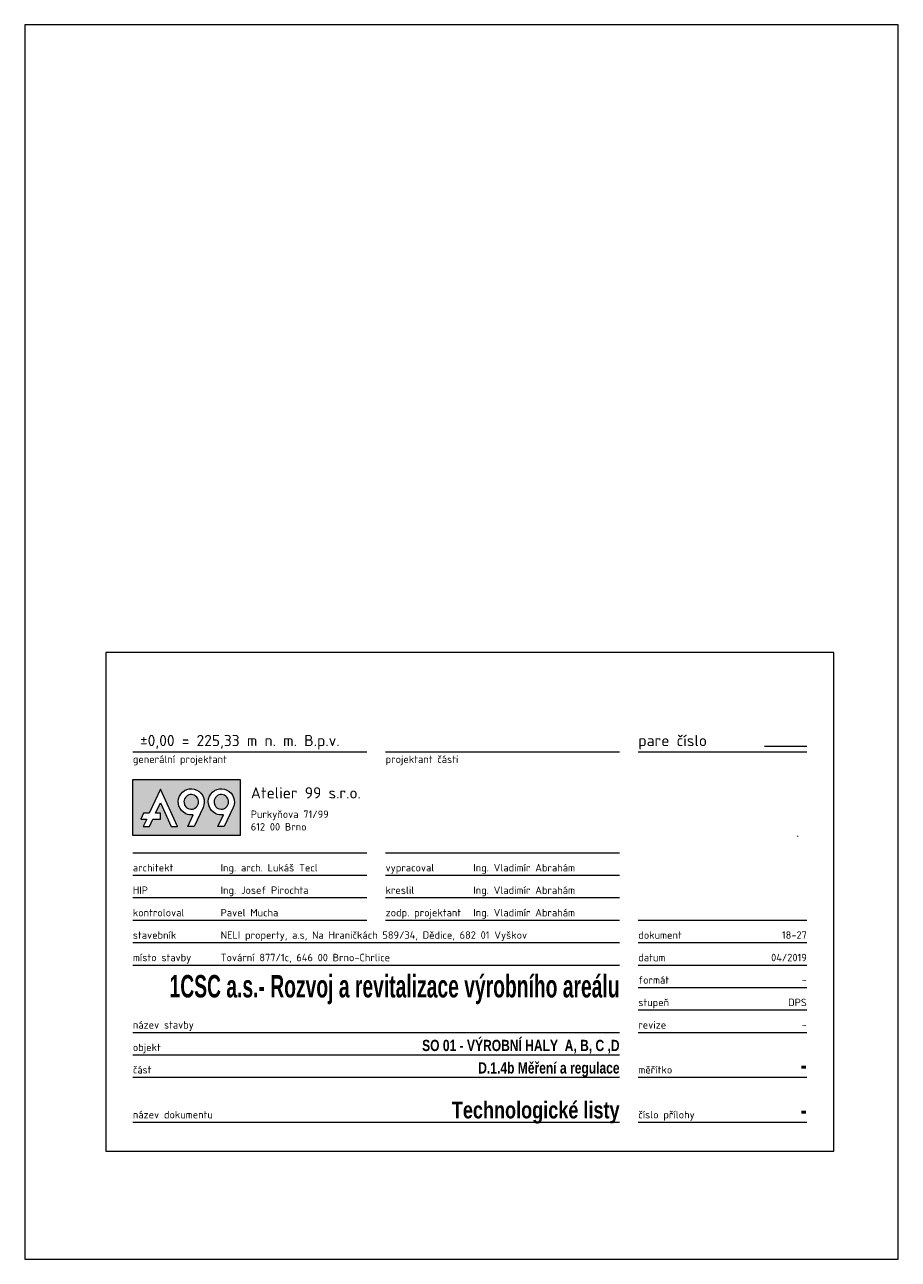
# Model space of a CAD drawing. Header units: millimetres. Extents: x 16 to 2801, y 7797 to 8217.
# Tile 1 of 18: x 16 to 226, y 7870 to 8167. Entities that reach past the tile are written whole.
import ezdxf
from ezdxf.enums import TextEntityAlignment as Align

# ---------------------------------------------------------------- set-up
doc = ezdxf.new("R2010")
doc.units = ezdxf.units.MM
doc.linetypes.add('DOT', pattern=[6.35, 0, -6.35])
doc.layers.add('A99_N_leg-ram', color=7, linetype='Continuous', lineweight=9)
doc.layers.add('A99_N_leg-text', color=7, linetype='Continuous', lineweight=9)
doc.styles.add('A99_nadpis', font='impact.ttf')
doc.styles.add('A99_popis', font='isocpeur.ttf')

# ---------------------------------------------------------------- blocks, each defined once
blk = doc.blocks.new('A99_logo')
at = {"layer": 'A99_N_leg-text'}
h = blk.add_hatch(color=7, dxfattribs=at)
h.dxf.hatch_style = 1
h.paths.add_polyline_path([(0, 0), (44.14, 0), (44.14, 23.03), (0, 23.03)])
edge = h.paths.add_edge_path()
edge.add_spline(control_points=[(38.64, 18.73), (35.96, 20), (32.77, 18.85), (31.5, 16.17)], knot_values=[0, 0, 0, 0, 1, 1, 1, 1], degree=3, periodic=0)
edge.add_spline(control_points=[(31.5, 16.17), (30.24, 13.49), (31.38, 10.29), (34.06, 9.03)], knot_values=[1, 1, 1, 1, 2, 2, 2, 2], degree=3, periodic=0)
edge.add_spline(control_points=[(34.06, 9.03), (35.07, 8.55), (36.15, 8.42), (37.18, 8.58)], knot_values=[2, 2, 2, 2, 3, 3, 3, 3], degree=3, periodic=0)
edge.add_spline(control_points=[(37.18, 8.58), (37.18, 8.58), (34.91, 3.78), (34.91, 3.78)], knot_values=[3, 3, 3, 3, 4, 4, 4, 4], degree=3, periodic=0)
edge.add_spline(control_points=[(34.91, 3.78), (34.91, 3.78), (37.52, 3.78), (37.52, 3.78)], knot_values=[4, 4, 4, 4, 5, 5, 5, 5], degree=3, periodic=0)
edge.add_spline(control_points=[(37.52, 3.78), (37.52, 3.78), (41.21, 11.59), (41.21, 11.59)], knot_values=[5, 5, 5, 5, 6, 6, 6, 6], degree=3, periodic=0)
edge.add_spline(control_points=[(41.21, 11.59), (42.47, 14.27), (41.32, 17.47), (38.64, 18.73)], knot_values=[6, 6, 6, 6, 7, 7, 7, 7], degree=3, periodic=0)
edge.add_spline(control_points=[(26.28, 18.73), (23.6, 20), (20.4, 18.85), (19.14, 16.17)], knot_values=[0, 0, 0, 0, 1, 1, 1, 1], degree=3, periodic=0)
edge.add_spline(control_points=[(19.14, 16.17), (17.87, 13.49), (19.02, 10.29), (21.7, 9.03)], knot_values=[1, 1, 1, 1, 2, 2, 2, 2], degree=3, periodic=0)
edge.add_spline(control_points=[(21.7, 9.03), (22.71, 8.55), (23.79, 8.42), (24.81, 8.58)], knot_values=[2, 2, 2, 2, 3, 3, 3, 3], degree=3, periodic=0)
edge.add_spline(control_points=[(24.81, 8.58), (24.81, 8.58), (22.55, 3.78), (22.55, 3.78)], knot_values=[3, 3, 3, 3, 4, 4, 4, 4], degree=3, periodic=0)
edge.add_spline(control_points=[(22.55, 3.78), (22.55, 3.78), (25.16, 3.78), (25.16, 3.78)], knot_values=[4, 4, 4, 4, 5, 5, 5, 5], degree=3, periodic=0)
edge.add_spline(control_points=[(25.16, 3.78), (25.16, 3.78), (28.84, 11.59), (28.84, 11.59)], knot_values=[5, 5, 5, 5, 6, 6, 6, 6], degree=3, periodic=0)
edge.add_spline(control_points=[(28.84, 11.59), (30.11, 14.27), (28.96, 17.47), (26.28, 18.73)], knot_values=[6, 6, 6, 6, 7, 7, 7, 7], degree=3, periodic=0)
edge.add_line((6.76, 9.18), (4.32, 9.18))
edge.add_line((4.32, 9.18), (3.21, 6.83))
edge.add_line((3.21, 6.83), (5.68, 6.83))
edge.add_line((5.68, 6.83), (4.28, 3.78))
edge.add_line((4.28, 3.78), (6.88, 3.78))
edge.add_line((6.88, 3.78), (8.27, 6.83))
edge.add_line((8.27, 6.83), (11.34, 6.83))
edge.add_line((11.34, 6.83), (11.34, 9.18))
edge.add_line((11.34, 9.18), (9.35, 9.18))
edge.add_line((9.35, 9.18), (11.31, 13.44))
edge.add_line((11.31, 13.44), (15.74, 3.78))
edge.add_line((15.74, 3.78), (18.34, 3.78))
edge.add_line((18.34, 3.78), (11.31, 19.1))
edge.add_line((11.31, 19.1), (6.76, 9.18))
h = blk.add_hatch(color=7, dxfattribs=at)
h.dxf.hatch_style = 1
edge = h.paths.add_edge_path()
edge.add_spline(control_points=[(26.71, 12.6), (27.42, 14.1), (26.77, 15.89), (25.27, 16.6)], knot_values=[3, 3, 3, 3, 4, 4, 4, 4], degree=3, periodic=0)
edge.add_spline(control_points=[(25.27, 16.6), (23.77, 17.31), (21.98, 16.67), (21.27, 15.16)], knot_values=[2, 2, 2, 2, 3, 3, 3, 3], degree=3, periodic=0)
edge.add_spline(control_points=[(21.27, 15.16), (20.56, 13.66), (21.2, 11.87), (22.71, 11.16)], knot_values=[1, 1, 1, 1, 2, 2, 2, 2], degree=3, periodic=0)
edge.add_spline(control_points=[(22.71, 11.16), (24.21, 10.45), (26, 11.1), (26.71, 12.6)], knot_values=[0, 0, 0, 0, 1, 1, 1, 1], degree=3, periodic=0)
edge = h.paths.add_edge_path()
edge.add_spline(control_points=[(39.07, 12.6), (39.78, 14.1), (39.14, 15.89), (37.64, 16.6)], knot_values=[3, 3, 3, 3, 4, 4, 4, 4], degree=3, periodic=0)
edge.add_spline(control_points=[(37.64, 16.6), (36.14, 17.31), (34.34, 16.67), (33.63, 15.16)], knot_values=[2, 2, 2, 2, 3, 3, 3, 3], degree=3, periodic=0)
edge.add_spline(control_points=[(33.63, 15.16), (32.92, 13.66), (33.57, 11.87), (35.07, 11.16)], knot_values=[1, 1, 1, 1, 2, 2, 2, 2], degree=3, periodic=0)
edge.add_spline(control_points=[(35.07, 11.16), (36.57, 10.45), (38.36, 11.1), (39.07, 12.6)], knot_values=[0, 0, 0, 0, 1, 1, 1, 1], degree=3, periodic=0)
at = {"layer": 'A99_N_leg-text', "lineweight": 0}
for points in [[(44.14, 0), (0, 0), (0, 23.03), (44.14, 23.03), (44.14, 0)], [(6.76, 9.18), (4.32, 9.18), (3.21, 6.83), (5.68, 6.83), (4.28, 3.78), (6.88, 3.78), (8.27, 6.83), (11.34, 6.83), (11.34, 9.18), (9.35, 9.18), (11.31, 13.44), (15.74, 3.78), (18.34, 3.78), (11.31, 19.1), (6.76, 9.18)]]:
    blk.add_lwpolyline(points, dxfattribs=at)
for points, knots in [([(26.28, 18.73), (23.6, 20), (20.4, 18.85), (19.14, 16.17), (17.87, 13.49), (19.02, 10.29), (21.7, 9.03), (22.71, 8.55), (23.79, 8.42), (24.81, 8.58), (24.81, 8.58), (22.55, 3.78), (22.55, 3.78), (22.55, 3.78), (25.16, 3.78), (25.16, 3.78), (25.16, 3.78), (28.84, 11.59), (28.84, 11.59), (30.11, 14.27), (28.96, 17.47), (26.28, 18.73)], [0, 0, 0, 0, 1, 1, 1, 2, 2, 2, 3, 3, 3, 4, 4, 4, 5, 5, 5, 6, 6, 6, 7, 7, 7, 7]), ([(26.71, 12.6), (26, 11.1), (24.21, 10.45), (22.71, 11.16), (21.2, 11.87), (20.56, 13.66), (21.27, 15.16), (21.98, 16.67), (23.77, 17.31), (25.27, 16.6), (26.77, 15.89), (27.42, 14.1), (26.71, 12.6)], [0, 0, 0, 0, 1, 1, 1, 2, 2, 2, 3, 3, 3, 4, 4, 4, 4]), ([(38.64, 18.73), (35.96, 20), (32.77, 18.85), (31.5, 16.17), (30.24, 13.49), (31.38, 10.29), (34.06, 9.03), (35.07, 8.55), (36.15, 8.42), (37.18, 8.58), (37.18, 8.58), (34.91, 3.78), (34.91, 3.78), (34.91, 3.78), (37.52, 3.78), (37.52, 3.78), (37.52, 3.78), (41.21, 11.59), (41.21, 11.59), (42.47, 14.27), (41.32, 17.47), (38.64, 18.73)], [0, 0, 0, 0, 1, 1, 1, 2, 2, 2, 3, 3, 3, 4, 4, 4, 5, 5, 5, 6, 6, 6, 7, 7, 7, 7]), ([(39.07, 12.6), (38.36, 11.1), (36.57, 10.45), (35.07, 11.16), (33.57, 11.87), (32.92, 13.66), (33.63, 15.16), (34.34, 16.67), (36.14, 17.31), (37.64, 16.6), (39.14, 15.89), (39.78, 14.1), (39.07, 12.6)], [0, 0, 0, 0, 1, 1, 1, 2, 2, 2, 3, 3, 3, 4, 4, 4, 4])]:
    blk.add_open_spline(points, degree=3, knots=knots, dxfattribs=at)
blk = doc.blocks.new('A99_rozpiska-dvouradkovy nazev')
at = {"color": 0}
for p, q in [((-190, 109), (-127.5, 109)), ((-122.5, 109), (-60, 109)), ((-55, 109), (-10, 109)), ((-21.25, 110.5), (-10, 110.5)), ((-190, 82), (-127.5, 82)), ((-122.5, 82), (-60, 82)), ((-190, 76), (-127.5, 76)), ((-122.5, 76), (-60, 76)), ((-190, 70), (-127.5, 70)), ((-122.5, 70), (-60, 70)), ((-190, 64), (-127.5, 64)), ((-122.5, 64), (-60, 64)), ((-55, 64), (-10, 64)), ((-190, 58), (-60, 58)), ((-55, 58), (-10, 58)), ((-190, 52), (-60, 52)), ((-55, 52), (-10, 52)), ((-55, 46), (-10, 46)), ((-55, 40), (-10, 40)), ((-190, 34), (-60, 34)), ((-55, 34), (-10, 34)), ((-190, 28), (-60, 28)), ((-190, 22), (-60, 22)), ((-55, 22), (-10, 22)), ((-190, 10), (-60, 10)), ((-190, 10), (-60, 10)), ((-55, 10), (-10, 10))]:
    blk.add_line(p, q, dxfattribs=at)
at = {"color": 0, "linetype": 'DOT', "ltscale": 1000}
blk.add_circle((-32.5, 86.5), 20, dxfattribs=at)
at = {"color": 0, "xscale": 0.65, "yscale": 0.65, "zscale": 0.65}
blk.add_blockref('A99_logo', (-190, 86.58), dxfattribs=at)
at = {"color": 0, "style": 'A99_popis'}
for s, height, p in [('pare číslo', 3, (-55, 110.5)), ('architekt', 2, (-190, 77)), ('vypracoval', 2, (-122.5, 77)), ('HIP', 2, (-190, 71)), ('kreslil', 2, (-122.5, 71)), ('kontroloval', 2, (-190, 65)), ('zodp. projektant', 2, (-122.5, 65)), ('stavebník', 2, (-190, 59)), ('dokument', 2, (-55, 59)), ('místo stavby', 2, (-190, 53)), ('datum', 2, (-55, 53)), ('formát', 2, (-55, 47)), ('stupeň', 2, (-55, 41)), ('název stavby', 2, (-190, 35)), ('revize', 2, (-55, 35)), ('objekt', 2, (-190, 29)), ('část', 2, (-190, 23)), ('měřítko', 2, (-55, 23)), ('název dokumentu', 2, (-190, 11)), ('číslo přílohy', 2, (-55, 11))]:
    blk.add_text(s, height=height, dxfattribs=at).set_placement(p)
for s, height, p in [('generální projektant', 2, (-190, 108)), ('projektant části', 2, (-122.5, 108)), ('Atelier 99 s.r.o.', 3, (-158.5, 99.51))]:
    blk.add_text(s, height=height, dxfattribs=at).set_placement(p, align=Align.TOP_LEFT)
for s, p in [('Purkyňova 71/99', (-158.5, 92.3)), ('612 00 Brno', (-158.5, 88.94))]:
    blk.add_text(s, height=2, dxfattribs=at).set_placement(p, align=Align.MIDDLE_LEFT)
for tag, p, height in [('BPV', (-190, 110.5), 3), ('ARCHITEKT', (-166.56, 77), 2), ('VYPRACOVAL', (-99.06, 77), 2), ('HIP', (-166.56, 71), 2), ('KRESLIL', (-99.06, 71), 2), ('KONTROLOVAL', (-166.56, 65), 2), ('ZODPOVEDNY_PROJEKTANT', (-99.06, 65), 2), ('STAVEBNIK', (-166.56, 59), 2), ('MISTO_STAVBY', (-166.56, 53), 2)]:
    blk.add_attdef(tag, p, '', height=height, dxfattribs=at)
at = {"color": 0}
for tag, height, style, p in [('DOKUMENT', 2, 'A99_popis', (-10, 59)), ('DATUM', 2, 'A99_popis', (-10, 53)), ('FORMAT', 2, 'A99_popis', (-10, 47)), ('STUPEN', 2, 'A99_popis', (-10, 41)), ('REVIZE', 2, 'A99_popis', (-10, 35)), ('OBJEKT', 3, 'A99_nadpis', (-60, 29)), ('MERITKO', 4.5, 'A99_nadpis', (-10, 23)), ('CAST', 3, 'A99_nadpis', (-60, 23)), ('NAZEV_DOKUMENTU', 4.5, 'A99_nadpis', (-60, 11)), ('PRILOHA', 4.5, 'A99_nadpis', (-10, 11))]:
    blk.add_attdef(tag, text='', height=height, dxfattribs=dict(at, style=style)).set_placement(p, align=Align.RIGHT)
at = {"color": 0, "style": 'A99_nadpis'}
for tag, height, p in [('NAZEV_STAVBY', 6, (-60, 46.32)), ('NAZEV_STAVBY2', 4.5, (-60, 38.5))]:
    blk.add_attdef(tag, text='', height=height, dxfattribs=at).set_placement(p, align=Align.MIDDLE_RIGHT)

msp = doc.modelspace()

# ---------------------------------------------------------------- linework, layer by layer
at = {"layer": 'A99_N_leg-ram', "ltscale": 0.1}
for points in [[(15.62, 7870.41), (225.62, 7870.41), (225.62, 8167.41), (15.62, 8167.41)], [(35.12, 8016.41), (35.12, 7896.41), (210.12, 7896.41), (210.12, 8016.41)]]:
    msp.add_lwpolyline(points, close=True, dxfattribs=at)

# ---------------------------------------------------------------- block references
at = {"layer": 'A99_N_leg-text'}
ref = msp.add_blockref('A99_rozpiska-dvouradkovy nazev', (212.62, 7894.41), dxfattribs=dict(at, xscale=0.9, yscale=0.9, zscale=0.9))
ref.add_attrib('NAZEV_STAVBY', '1CSC a.s.- Rozvoj a revitalizace výrobního areálu', dxfattribs={"layer": '0', "color": 0, "height": 5.4, "style": 'A99_nadpis', "width": 0.8}).set_placement((158.62, 7936.1), align=Align.MIDDLE_RIGHT)
ref.add_attrib('OBJEKT', 'SO 01 - VÝROBNÍ HALY  A, B, C ,D', dxfattribs={"layer": '0', "color": 0, "height": 2.7, "style": 'A99_nadpis'}).set_placement((158.62, 7920.51), align=Align.RIGHT)
ref.add_attrib('CAST', 'D.1.4b Měření a regulace', dxfattribs={"layer": '0', "color": 0, "height": 2.7, "style": 'A99_nadpis'}).set_placement((158.62, 7915.11), align=Align.RIGHT)
ref.add_attrib('NAZEV_DOKUMENTU', 'Technologické listy', dxfattribs={"layer": '0', "height": 4.05, "style": 'A99_nadpis'}).set_placement((158.62, 7904.31), align=Align.RIGHT)
ref.add_attrib('PRILOHA', '-', dxfattribs={"layer": '0', "color": 0, "height": 4.05, "style": 'A99_nadpis'}).set_placement((203.62, 7904.31), align=Align.RIGHT)
ref.add_attrib('MERITKO', '-', dxfattribs={"layer": '0', "color": 0, "height": 4.05, "style": 'A99_nadpis'}).set_placement((203.62, 7915.11), align=Align.RIGHT)
ref.add_attrib('FORMAT', '-', dxfattribs={"layer": '0', "color": 0, "height": 1.8, "style": 'A99_popis'}).set_placement((203.62, 7936.71), align=Align.RIGHT)
ref.add_attrib('DATUM', '04/2019', dxfattribs={"layer": '0', "color": 0, "height": 1.8, "style": 'A99_popis'}).set_placement((203.62, 7942.11), align=Align.RIGHT)
ref.add_attrib('MISTO_STAVBY', 'Tovární 877/1c, 646 00 Brno-Chrlice', (62.72, 7942.11), dxfattribs={"layer": '0', "color": 0, "height": 1.8, "style": 'A99_popis'})
ref.add_attrib('STAVEBNIK', 'NELI property, a.s, Na Hraničkách 589/34, Dědice, 682 01 Vyškov', (62.72, 7947.51), dxfattribs={"layer": '0', "color": 0, "height": 1.8, "style": 'A99_popis'})
ref.add_attrib('ZODPOVEDNY_PROJEKTANT', 'Ing. Vladimír Abrahám', (123.47, 7952.91), dxfattribs={"layer": '0', "color": 0, "height": 1.8, "style": 'A99_popis'})
ref.add_attrib('KRESLIL', 'Ing. Vladimír Abrahám', (123.47, 7958.31), dxfattribs={"layer": '0', "color": 0, "height": 1.8, "style": 'A99_popis'})
ref.add_attrib('VYPRACOVAL', 'Ing. Vladimír Abrahám', (123.47, 7963.71), dxfattribs={"layer": '0', "color": 0, "height": 1.8, "style": 'A99_popis'})
ref.add_attrib('REVIZE', '-', dxfattribs={"layer": '0', "color": 0, "height": 1.8, "style": 'A99_popis'}).set_placement((203.62, 7925.91), align=Align.RIGHT)
ref.add_attrib('STUPEN', 'DPS', dxfattribs={"layer": '0', "color": 0, "height": 1.8, "style": 'A99_popis'}).set_placement((203.62, 7931.31), align=Align.RIGHT)
ref.add_attrib('KONTROLOVAL', 'Pavel Mucha', (62.72, 7952.91), dxfattribs={"layer": '0', "color": 0, "height": 1.8, "style": 'A99_popis'})
ref.add_attrib('HIP', 'Ing. Josef Pirochta', (62.72, 7958.31), dxfattribs={"layer": '0', "color": 0, "height": 1.8, "style": 'A99_popis'})
ref.add_attrib('ARCHITEKT', 'Ing. arch. Lukáš Tecl', (62.72, 7963.71), dxfattribs={"layer": '0', "color": 0, "height": 1.8, "style": 'A99_popis'})
ref.add_attrib('DOKUMENT', '18-27', dxfattribs={"layer": '0', "color": 0, "height": 1.8, "style": 'A99_popis'}).set_placement((203.62, 7947.51), align=Align.RIGHT)
ref.add_attrib('BPV', ' ±0,00 = 225,33 m n. m. B.p.v.', (41.62, 7993.86), dxfattribs={"layer": '0', "color": 0, "height": 2.7, "style": 'A99_popis'})

doc.saveas('drawing.dxf')
